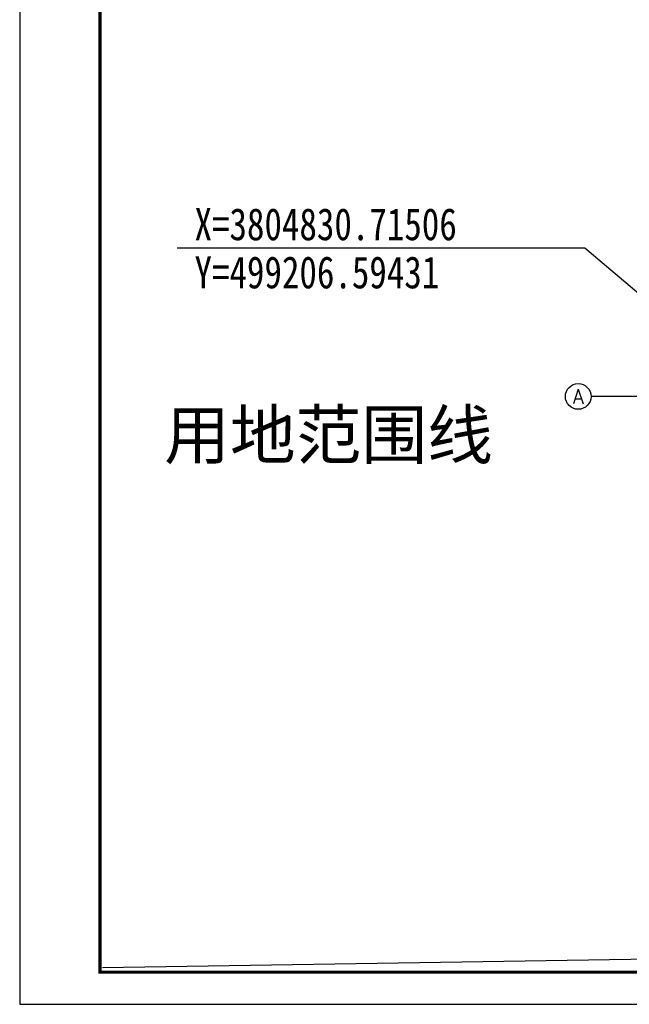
# Model space of a CAD drawing. Extents: x 499156 to 998412, y 3804642 to 7609653.
# Tile 1 of 74: x 499156 to 499194, y 3804753 to 3804815. Entities that reach past the tile are written whole.
import ezdxf
from ezdxf.enums import TextEntityAlignment as Align

# ---------------------------------------------------------------- set-up
doc = ezdxf.new("R2010")
doc.units = 0
doc.layers.get('0').update_dxf_attribs({"linetype": 'CONTINUOUS'})
for name, color, linetype in [('AXIS', 3, 'CONTINUOUS'), ('AXIS_TEXT', 7, 'CONTINUOUS'), ('Coord_bz', 3, 'CONTINUOUS'), ('DLDW', 11, 'CONTINUOUS'), ('DX', 251, 'CONTINUOUS'), ('PUB_TITLE', 4, 'CONTINUOUS'), ('WALL', 2, 'CONTINUOUS'), ('道路1', 4, 'CONTINUOUS')]:
    doc.layers.add(name, color=color, linetype=linetype)
doc.layers.get('DX').off()
doc.styles.add('_TCH_AXIS', font='COMPLEX', dxfattribs={"bigfont": 'GBCBIG'})
doc.styles.add('COMPLEX', font='COMPLEX')
doc.styles.add('Dim_ZB', font='txt', dxfattribs={"width": 0.8})
doc.styles.get("Standard").update_dxf_attribs({"font": 'rs.shx', "bigfont": 'hztxt.shx'})
doc.styles.add('宋体', font='txt')
doc.dimstyles.get("Standard").update_dxf_attribs({"dimtxt": 1, "dimasz": 0.18, "dimexe": 0.18, "dimexo": 0.0625, "dimgap": 0.09, "dimtad": 0, "dimtih": 1, "dimtoh": 1, "dimdec": 4, "dimzin": 0, "dimdsep": 46, "dimtxsty": 'Standard', "dimblk": 'OBLIQUE', "dimcen": 0.09, "dimadec": 0, "dimazin": 0, "dimtfac": 1, "dimtdec": 4, "dimtofl": 0, "dimtmove": 0, "dimatfit": 3, "dimldrblk": 'OBLIQUE', "dimfxl": 1, "dimtolj": 1, "dimtzin": 0, "dimarcsym": 0})

# ---------------------------------------------------------------- blocks, each defined once
blk = doc.blocks.new('wrtgtg')
at = {"layer": 'PUB_TITLE'}
blk.add_lwpolyline([(-75296, -5841), (8804, -5841), (8804, 53559), (-75296, 53559)], close=True, dxfattribs=at)
at = {"layer": 'PUB_TITLE', "const_width": 100}
blk.add_lwpolyline([(-72796, -4841), (7804, -4841), (7804, 52559), (-72796, 52559)], close=True, dxfattribs=at)
blk = doc.blocks.new('_AXISO')
blk.add_circle((0, 0), 0.5)
at = {"layer": 'AXIS_TEXT', "style": 'COMPLEX', "width": 1.041667}
blk.add_attdef('A', text='', height=0.56, dxfattribs=at).set_placement((-0.25, -0.28), (0.25, -0.28), align=Align.FIT)
blk = doc.blocks.new('444444444444GGGGGG')
at = {"layer": 'AXIS'}
blk.add_line((743919, 528111), (739919, 528111), dxfattribs=at)
ref = blk.add_blockref('_AXISO', (739519, 528111), dxfattribs=dict(at, xscale=800, yscale=800, zscale=800))
ref.add_attrib('A', 'A', dxfattribs={"layer": 'AXIS_TEXT', "ltscale": 10, "height": 450, "style": '_TCH_AXIS', "width": 0.863198}).set_placement((739353, 527886), (739686, 527886), align=Align.FIT)
blk = doc.blocks.new('_Oblique')
at = {"color": 0, "linetype": 'ByBlock', "lineweight": -2}
blk.add_line((-0.5, -0.5), (0.5, 0.5), dxfattribs=at)
blk = doc.blocks.new('*U1499')
at = {"linetype": 'Continuous', "ltscale": 10}
blk.add_line((0, 0), (-12.697, 0), dxfattribs=at)
at = {"linetype": 'Continuous', "ltscale": 10, "style": 'Dim_ZB', "width": 0.8}
blk.add_text(' X=3804830.71506 ', height=1, dxfattribs=at).set_placement((-12.697, 0.25))
blk.add_text(' Y=499206.59431 ', height=1, dxfattribs=at).set_placement((-12.697, -0.25), align=Align.TOP_LEFT)
blk = doc.blocks.new('底图')
at = {"layer": 'Coord_bz', "linetype": 'Continuous', "ltscale": 10}
blk.add_blockref('*U1499', (499201.17, 3804835.333), dxfattribs=at)
at = {"layer": 'WALL', "xscale": 0.001, "yscale": 0.001, "zscale": 0.001}
blk.add_blockref('444444444444GGGGGG', (498461.442, 3804302.604), dxfattribs=at)
at = {"layer": 'DLDW', "color": 0, "linetype": 'Continuous', "style": '宋体'}
blk.add_text('用地范围线', height=1.5, dxfattribs=at).set_placement((499193.188, 3804829.521, 0.047), align=Align.MIDDLE_CENTER)
at = {"layer": 'Coord_bz', "linetype": 'Continuous', "ltscale": 10}
blk.add_leader([(499206.594, 3804830.715), (499201.17, 3804835.333)], dimstyle='Standard', override={"dimldrblk": 'None'}, dxfattribs=at)

msp = doc.modelspace()

# ---------------------------------------------------------------- linework, layer by layer
at = {"layer": '道路1', "linetype": 'Continuous'}
msp.add_line((499311.564, 3804757.76), (499161.564, 3804755.454), dxfattribs=at)

# ---------------------------------------------------------------- block references
at = {"xscale": 0.002, "yscale": 0.002, "zscale": 0.002}
msp.add_blockref('wrtgtg', (499307.001, 3804764.859), dxfattribs=at)
at = {"layer": 'DX', "linetype": 'Continuous', "xscale": 2, "yscale": 2, "zscale": 2}
msp.add_blockref('底图', (-499210.744, -3804870.374), dxfattribs=at)

doc.saveas('drawing.dxf')
